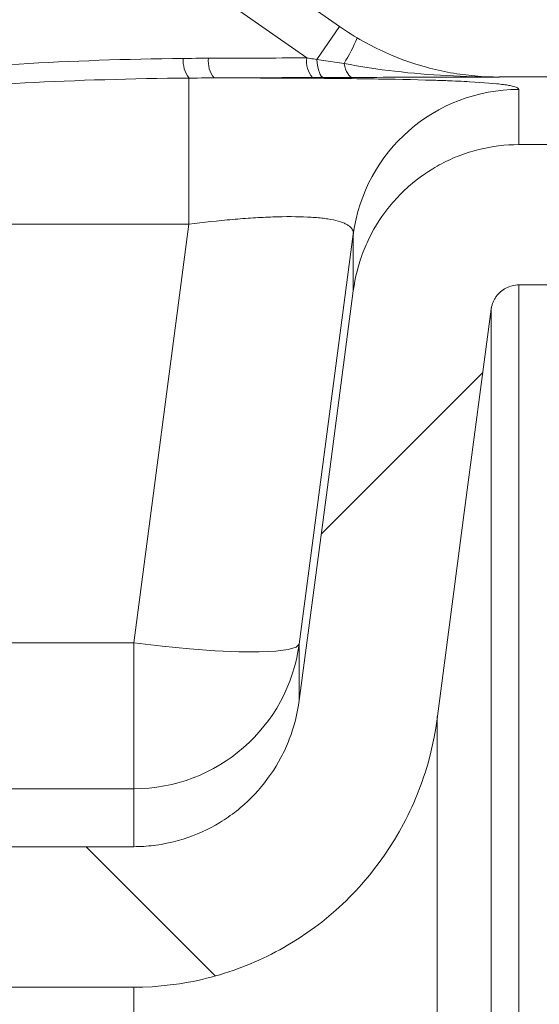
# Model space of a CAD drawing. Extents: x 193 to 943, y 26 to 526.
# Tile 170 of 256: x 369.882 to 370.816, y 123.364 to 125.132. Entities that reach past the tile are written whole.
import ezdxf

# ---------------------------------------------------------------- set-up
doc = ezdxf.new("R2010")
doc.units = 0
doc.layers.get('0').update_dxf_attribs({"lineweight": 25})
doc.layers.add('KG4_HLS_SYA', color=7, linetype='Continuous', lineweight=25)

# ---------------------------------------------------------------- blocks, each defined once
blk = doc.blocks.new('Spline-A069HWEU7N', base_point=(370.0869, 123.6467))
at = {"color": 0, "lineweight": -2}
for p, q in [((370.3814, 123.8917), (370.3829, 123.9006)), ((370.3829, 123.9006), (370.3843, 123.9095)), ((370.3775, 123.8742), (370.3796, 123.8829)), ((370.3796, 123.8829), (370.3814, 123.8917)), ((370.3725, 123.8568), (370.3751, 123.8655)), ((370.3751, 123.8655), (370.3775, 123.8742)), ((370.3665, 123.8397), (370.3681, 123.8439)), ((370.3681, 123.8439), (370.3696, 123.8482)), ((370.3696, 123.8482), (370.3711, 123.8525)), ((370.3711, 123.8525), (370.3725, 123.8568)), ((370.3595, 123.823), (370.3613, 123.8272)), ((370.3613, 123.8272), (370.3631, 123.8313)), ((370.3631, 123.8313), (370.3648, 123.8355)), ((370.3648, 123.8355), (370.3665, 123.8397)), ((370.3472, 123.799), (370.3515, 123.8069)), ((370.3515, 123.8069), (370.3536, 123.8109)), ((370.3536, 123.8109), (370.3556, 123.8149)), ((370.3556, 123.8149), (370.3576, 123.819)), ((370.3576, 123.819), (370.3595, 123.823)), ((370.3379, 123.7837), (370.3427, 123.7913)), ((370.3427, 123.7913), (370.3472, 123.799)), ((370.3276, 123.7689), (370.3329, 123.7762)), ((370.3329, 123.7762), (370.3379, 123.7837)), ((370.3105, 123.7477), (370.3164, 123.7546)), ((370.3164, 123.7546), (370.3221, 123.7616)), ((370.3221, 123.7616), (370.3276, 123.7689)), ((370.2982, 123.7346), (370.3045, 123.741)), ((370.3045, 123.741), (370.3105, 123.7477)), ((370.2783, 123.7164), (370.2817, 123.7193)), ((370.2817, 123.7193), (370.2851, 123.7223)), ((370.2851, 123.7223), (370.2917, 123.7283)), ((370.2917, 123.7283), (370.2982, 123.7346)), ((370.2568, 123.7), (370.2605, 123.7026)), ((370.2605, 123.7026), (370.2642, 123.7053)), ((370.2642, 123.7053), (370.2678, 123.708)), ((370.2678, 123.708), (370.2713, 123.7107)), ((370.2713, 123.7107), (370.2749, 123.7135)), ((370.2749, 123.7135), (370.2783, 123.7164)), ((370.2258, 123.6812), (370.2338, 123.6855)), ((370.2338, 123.6855), (370.2416, 123.6901)), ((370.2416, 123.6901), (370.2455, 123.6925)), ((370.2455, 123.6925), (370.2493, 123.695)), ((370.2493, 123.695), (370.2531, 123.6975)), ((370.2531, 123.6975), (370.2568, 123.7)), ((370.1843, 123.6631), (370.1928, 123.6662)), ((370.1928, 123.6662), (370.2012, 123.6696)), ((370.2012, 123.6696), (370.2096, 123.6732)), ((370.2096, 123.6732), (370.2178, 123.6771)), ((370.2178, 123.6771), (370.2258, 123.6812)), ((370.1005, 123.6471), (370.105, 123.6473)), ((370.105, 123.6473), (370.1095, 123.6476)), ((370.1095, 123.6476), (370.114, 123.648)), ((370.114, 123.648), (370.1185, 123.6484)), ((370.1185, 123.6484), (370.123, 123.6489)), ((370.123, 123.6489), (370.1275, 123.6495)), ((370.1275, 123.6495), (370.1319, 123.6502)), ((370.1319, 123.6502), (370.1363, 123.6509)), ((370.1363, 123.6509), (370.1408, 123.6517)), ((370.1408, 123.6517), (370.1496, 123.6534)), ((370.1496, 123.6534), (370.1583, 123.6555)), ((370.1583, 123.6555), (370.167, 123.6577)), ((370.167, 123.6577), (370.1757, 123.6603)), ((370.1757, 123.6603), (370.1843, 123.6631)), ((370.0869, 123.6467), (370.0914, 123.6468)), ((370.0914, 123.6468), (370.096, 123.6469)), ((370.096, 123.6469), (370.1005, 123.6471))]:
    blk.add_line(p, q, dxfattribs=at)
blk = doc.blocks.new('Spline-A069HWF47N', base_point=(370.0869, 123.3944))
at = {"color": 0, "lineweight": -2}
for p, q in [((370.6267, 123.8433), (370.6296, 123.8596)), ((370.6296, 123.8596), (370.6321, 123.8761)), ((370.6234, 123.8271), (370.6267, 123.8433)), ((370.6195, 123.8111), (370.6234, 123.8271)), ((370.6152, 123.7952), (370.6195, 123.8111)), ((370.6104, 123.7794), (370.6152, 123.7952)), ((370.6052, 123.7638), (370.6079, 123.7716)), ((370.6079, 123.7716), (370.6104, 123.7794)), ((370.5995, 123.7483), (370.6024, 123.7561)), ((370.6024, 123.7561), (370.6052, 123.7638)), ((370.5933, 123.733), (370.5965, 123.7407)), ((370.5965, 123.7407), (370.5995, 123.7483)), ((370.5867, 123.7178), (370.5901, 123.7254)), ((370.5901, 123.7254), (370.5933, 123.733)), ((370.5759, 123.6954), (370.5796, 123.7028)), ((370.5796, 123.7028), (370.5832, 123.7103)), ((370.5832, 123.7103), (370.5867, 123.7178)), ((370.564, 123.6734), (370.572, 123.688)), ((370.572, 123.688), (370.5759, 123.6954)), ((370.5556, 123.6591), (370.564, 123.6734)), ((370.5468, 123.6452), (370.5556, 123.6591)), ((370.5281, 123.6181), (370.5377, 123.6315)), ((370.5377, 123.6315), (370.5468, 123.6452)), ((370.5181, 123.605), (370.5281, 123.6181)), ((370.5078, 123.5922), (370.513, 123.5986)), ((370.513, 123.5986), (370.5181, 123.605)), ((370.4915, 123.5735), (370.497, 123.5797)), ((370.497, 123.5797), (370.5024, 123.5859)), ((370.5024, 123.5859), (370.5078, 123.5922)), ((370.4743, 123.5555), (370.4801, 123.5614)), ((370.4801, 123.5614), (370.4859, 123.5674)), ((370.4859, 123.5674), (370.4915, 123.5735)), ((370.4563, 123.5382), (370.4624, 123.5439)), ((370.4624, 123.5439), (370.4684, 123.5497)), ((370.4684, 123.5497), (370.4743, 123.5555)), ((370.4375, 123.5219), (370.4501, 123.5327)), ((370.4501, 123.5327), (370.4563, 123.5382)), ((370.4116, 123.5015), (370.4247, 123.5115)), ((370.4247, 123.5115), (370.4375, 123.5219)), ((370.3845, 123.4827), (370.3982, 123.4919)), ((370.3982, 123.4919), (370.4116, 123.5015)), ((370.3635, 123.4697), (370.3706, 123.474)), ((370.3706, 123.474), (370.3845, 123.4827)), ((370.3271, 123.4502), (370.3345, 123.4539)), ((370.3345, 123.4539), (370.3419, 123.4577)), ((370.3419, 123.4577), (370.3492, 123.4616)), ((370.3492, 123.4616), (370.3564, 123.4656)), ((370.3564, 123.4656), (370.3635, 123.4697)), ((370.289, 123.4333), (370.2967, 123.4364)), ((370.2967, 123.4364), (370.3044, 123.4397)), ((370.3044, 123.4397), (370.312, 123.4431)), ((370.312, 123.4431), (370.3196, 123.4465)), ((370.3196, 123.4465), (370.3271, 123.4502)), ((370.2419, 123.4169), (370.2499, 123.4194)), ((370.2499, 123.4194), (370.2578, 123.4219)), ((370.2578, 123.4219), (370.2657, 123.4246)), ((370.2657, 123.4246), (370.2735, 123.4273)), ((370.2735, 123.4273), (370.2813, 123.4302)), ((370.2813, 123.4302), (370.289, 123.4333)), ((370.1526, 123.3984), (370.169, 123.4006)), ((370.169, 123.4006), (370.1853, 123.4034)), ((370.1853, 123.4034), (370.1935, 123.4049)), ((370.1935, 123.4049), (370.2016, 123.4066)), ((370.2016, 123.4066), (370.2097, 123.4084)), ((370.2097, 123.4084), (370.2179, 123.4104)), ((370.2179, 123.4104), (370.2259, 123.4124)), ((370.2259, 123.4124), (370.234, 123.4146)), ((370.234, 123.4146), (370.2419, 123.4169)), ((370.0869, 123.3944), (370.1034, 123.3947)), ((370.1034, 123.3947), (370.1198, 123.3954)), ((370.1198, 123.3954), (370.1362, 123.3966)), ((370.1362, 123.3966), (370.1526, 123.3984))]:
    blk.add_line(p, q, dxfattribs=at)
blk = doc.blocks.new('Polylinie-A069HWF67N', base_point=(370.632, 123.8761))
at = {"color": 0, "lineweight": -2}
for p, q in [((370.7293, 124.6116), (370.681, 124.2465)), ((370.681, 124.2465), (370.6321, 123.8761))]:
    blk.add_line(p, q, dxfattribs=at)
blk = doc.blocks.new('Spline-A069HWF87N', base_point=(370.7293, 124.6116))
at = {"color": 0, "lineweight": -2}
for p, q in [((370.7729, 124.655), (370.7699, 124.6545)), ((370.7759, 124.6553), (370.7729, 124.655)), ((370.7789, 124.6553), (370.7759, 124.6553)), ((370.7406, 124.6374), (370.7397, 124.6363)), ((370.7416, 124.6386), (370.7406, 124.6374)), ((370.7426, 124.6397), (370.7416, 124.6386)), ((370.7437, 124.6407), (370.7426, 124.6397)), ((370.7447, 124.6418), (370.7437, 124.6407)), ((370.7459, 124.6428), (370.7447, 124.6418)), ((370.7482, 124.6447), (370.7459, 124.6428)), ((370.7506, 124.6465), (370.7482, 124.6447)), ((370.7531, 124.6482), (370.7506, 124.6465)), ((370.7557, 124.6496), (370.7531, 124.6482)), ((370.7584, 124.6509), (370.7557, 124.6496)), ((370.7612, 124.6521), (370.7584, 124.6509)), ((370.7641, 124.6531), (370.7612, 124.6521)), ((370.767, 124.6539), (370.7641, 124.6531)), ((370.7699, 124.6545), (370.767, 124.6539)), ((370.7313, 124.6204), (370.7308, 124.619)), ((370.7318, 124.6218), (370.7313, 124.6204)), ((370.7323, 124.6232), (370.7318, 124.6218)), ((370.7328, 124.6246), (370.7323, 124.6232)), ((370.7334, 124.626), (370.7328, 124.6246)), ((370.7341, 124.6274), (370.7334, 124.626)), ((370.7348, 124.6287), (370.7341, 124.6274)), ((370.7355, 124.63), (370.7348, 124.6287)), ((370.7363, 124.6313), (370.7355, 124.63)), ((370.7371, 124.6326), (370.7363, 124.6313)), ((370.7379, 124.6338), (370.7371, 124.6326)), ((370.7388, 124.6351), (370.7379, 124.6338)), ((370.7397, 124.6363), (370.7388, 124.6351)), ((370.7295, 124.6131), (370.7293, 124.6116)), ((370.7298, 124.6146), (370.7295, 124.6131)), ((370.7301, 124.6161), (370.7298, 124.6146)), ((370.7304, 124.6175), (370.7301, 124.6161)), ((370.7308, 124.619), (370.7304, 124.6175))]:
    blk.add_line(p, q, dxfattribs=at)
blk = doc.blocks.new('Spline-A069HWFA7N', base_point=(370.4815, 124.6449))
at = {"color": 0, "lineweight": -2}
for p, q in [((370.7249, 124.9024), (370.716, 124.9006)), ((370.7338, 124.9039), (370.7249, 124.9024)), ((370.7427, 124.9051), (370.7338, 124.9039)), ((370.7518, 124.9061), (370.7427, 124.9051)), ((370.7608, 124.9068), (370.7518, 124.9061)), ((370.7698, 124.9072), (370.7608, 124.9068)), ((370.7789, 124.9073), (370.7698, 124.9072)), ((370.6688, 124.8862), (370.6646, 124.8845)), ((370.673, 124.8879), (370.6688, 124.8862)), ((370.6815, 124.8909), (370.673, 124.8879)), ((370.69, 124.8938), (370.6815, 124.8909)), ((370.6986, 124.8963), (370.69, 124.8938)), ((370.7073, 124.8986), (370.6986, 124.8963)), ((370.716, 124.9006), (370.7073, 124.8986)), ((370.6321, 124.8686), (370.6281, 124.8664)), ((370.636, 124.8708), (370.6321, 124.8686)), ((370.64, 124.873), (370.636, 124.8708)), ((370.644, 124.875), (370.64, 124.873)), ((370.6481, 124.8771), (370.644, 124.875)), ((370.6521, 124.879), (370.6481, 124.8771)), ((370.6563, 124.8809), (370.6521, 124.879)), ((370.6604, 124.8828), (370.6563, 124.8809)), ((370.6646, 124.8845), (370.6604, 124.8828)), ((370.6092, 124.8543), (370.6019, 124.8491)), ((370.6167, 124.8593), (370.6092, 124.8543)), ((370.6243, 124.8641), (370.6167, 124.8593)), ((370.6281, 124.8664), (370.6243, 124.8641)), ((370.5809, 124.8321), (370.5775, 124.8291)), ((370.5877, 124.838), (370.5809, 124.8321)), ((370.5947, 124.8437), (370.5877, 124.838)), ((370.6019, 124.8491), (370.5947, 124.8437)), ((370.5645, 124.8165), (370.5613, 124.8132)), ((370.5677, 124.8197), (370.5645, 124.8165)), ((370.5709, 124.8229), (370.5677, 124.8197)), ((370.5742, 124.826), (370.5709, 124.8229)), ((370.5775, 124.8291), (370.5742, 124.826)), ((370.5494, 124.7997), (370.5465, 124.7962)), ((370.5523, 124.8031), (370.5494, 124.7997)), ((370.5553, 124.8065), (370.5523, 124.8031)), ((370.5583, 124.8099), (370.5553, 124.8065)), ((370.5613, 124.8132), (370.5583, 124.8099)), ((370.5383, 124.7856), (370.533, 124.7783)), ((370.5437, 124.7927), (370.5383, 124.7856)), ((370.5465, 124.7962), (370.5437, 124.7927)), ((370.5232, 124.7632), (370.5187, 124.7554)), ((370.528, 124.7708), (370.5232, 124.7632)), ((370.533, 124.7783), (370.528, 124.7708)), ((370.5122, 124.7435), (370.5102, 124.7394)), ((370.5143, 124.7475), (370.5122, 124.7435)), ((370.5187, 124.7554), (370.5143, 124.7475)), ((370.5044, 124.7271), (370.5026, 124.7229)), ((370.5063, 124.7312), (370.5044, 124.7271)), ((370.5082, 124.7353), (370.5063, 124.7312)), ((370.5102, 124.7394), (370.5082, 124.7353)), ((370.4977, 124.7104), (370.4962, 124.7061)), ((370.4993, 124.7146), (370.4977, 124.7104)), ((370.5009, 124.7188), (370.4993, 124.7146)), ((370.5026, 124.7229), (370.5009, 124.7188)), ((370.4933, 124.6976), (370.4907, 124.689)), ((370.4947, 124.7019), (370.4933, 124.6976)), ((370.4962, 124.7061), (370.4947, 124.7019)), ((370.4883, 124.6804), (370.4862, 124.6716)), ((370.4907, 124.689), (370.4883, 124.6804)), ((370.4844, 124.6628), (370.4828, 124.6539)), ((370.4862, 124.6716), (370.4844, 124.6628)), ((370.4828, 124.6539), (370.4815, 124.6449))]:
    blk.add_line(p, q, dxfattribs=at)
blk = doc.blocks.new('Polylinie-A069HWFC7N', base_point=(370.3842, 123.9094))
at = {"color": 0, "lineweight": -2}
for p, q in [((370.4815, 124.6449), (370.4331, 124.2786)), ((370.4331, 124.2786), (370.3843, 123.9095))]:
    blk.add_line(p, q, dxfattribs=at)
blk = doc.blocks.new('Spline-A069HWFG7N', base_point=(370.4279, 125.0277))
at = {"color": 0, "lineweight": -2}
for p, q in [((370.4279, 125.0277), (370.4368, 125.0278)), ((370.4368, 125.0278), (370.4457, 125.0278)), ((370.4457, 125.0278), (370.4546, 125.0278)), ((370.4546, 125.0278), (370.4634, 125.0279)), ((370.4634, 125.0279), (370.4721, 125.0279)), ((370.4721, 125.0279), (370.4808, 125.0279))]:
    blk.add_line(p, q, dxfattribs=at)
blk = doc.blocks.new('Spline-A069HWG47N', base_point=(370.4885, 125.0287))
at = {"color": 0, "lineweight": -2}
for p, q in [((370.4885, 125.0989), (370.4935, 125.096)), ((370.4935, 125.096), (370.4985, 125.0932)), ((370.4985, 125.0932), (370.5035, 125.0904)), ((370.5035, 125.0904), (370.5086, 125.0876)), ((370.5086, 125.0876), (370.5137, 125.085)), ((370.5137, 125.085), (370.5188, 125.0824)), ((370.5188, 125.0824), (370.5239, 125.0798)), ((370.5239, 125.0798), (370.5291, 125.0773)), ((370.5291, 125.0773), (370.5343, 125.0749)), ((370.5343, 125.0749), (370.5395, 125.0725)), ((370.5395, 125.0725), (370.5447, 125.0702)), ((370.5447, 125.0702), (370.5499, 125.068)), ((370.5499, 125.068), (370.5603, 125.0637)), ((370.5603, 125.0637), (370.5708, 125.0597)), ((370.5708, 125.0597), (370.5813, 125.056)), ((370.5813, 125.056), (370.5919, 125.0525)), ((370.5919, 125.0525), (370.6025, 125.0492)), ((370.6025, 125.0492), (370.6132, 125.0462)), ((370.6132, 125.0462), (370.6186, 125.0448)), ((370.6186, 125.0448), (370.6239, 125.0434)), ((370.6239, 125.0434), (370.6293, 125.0421)), ((370.6293, 125.0421), (370.6347, 125.0409)), ((370.6347, 125.0409), (370.6401, 125.0397)), ((370.6401, 125.0397), (370.6455, 125.0386)), ((370.6455, 125.0386), (370.651, 125.0375)), ((370.651, 125.0375), (370.6564, 125.0365)), ((370.6564, 125.0365), (370.6619, 125.0356)), ((370.6619, 125.0356), (370.6673, 125.0347)), ((370.6673, 125.0347), (370.6728, 125.0339)), ((370.6728, 125.0339), (370.6783, 125.0331)), ((370.6783, 125.0331), (370.6892, 125.0318)), ((370.6892, 125.0318), (370.7001, 125.0307)), ((370.7001, 125.0307), (370.7111, 125.0298)), ((370.7111, 125.0298), (370.722, 125.0292)), ((370.722, 125.0292), (370.733, 125.0288)), ((370.733, 125.0288), (370.744, 125.0287))]:
    blk.add_line(p, q, dxfattribs=at)
blk = doc.blocks.new('Kreis-A069HY2Q7N', base_point=(370.0869, 123.7507))
at = {"color": 0, "lineweight": -2}
blk.add_ellipse((370.0871, 124.0505), major_axis=(-0.0002, -0.2998), ratio=1, start_param=0, end_param=1.437917, dxfattribs=at)
blk = doc.blocks.new('Polylinie-A069HY2S7N', base_point=(370.3842, 124.0105))
at = {"color": 0, "lineweight": -2}
for p, q in [((370.4622, 124.6008), (370.4815, 124.7464)), ((370.3843, 124.0105), (370.4622, 124.6008))]:
    blk.add_line(p, q, dxfattribs=at)
blk = doc.blocks.new('Kreis-A069HY2U7N', base_point=(370.4815, 124.7464))
at = {"color": 0, "lineweight": -2}
blk.add_ellipse((370.7787, 124.7065), major_axis=(0.0002, 0.2999), ratio=1, start_param=0, end_param=1.438004, dxfattribs=at)
blk = doc.blocks.new('Spline-A069HY2W7N', base_point=(370.4808, 125.0279))
at = {"color": 0, "lineweight": -2}
for p, q in [((370.4808, 125.0279), (370.4916, 125.028)), ((370.4916, 125.028), (370.5024, 125.028)), ((370.5024, 125.028), (370.5132, 125.0281)), ((370.5132, 125.0281), (370.5241, 125.0281)), ((370.5241, 125.0281), (370.535, 125.0282)), ((370.535, 125.0282), (370.5459, 125.0282)), ((370.5459, 125.0282), (370.5569, 125.0282)), ((370.5569, 125.0282), (370.5678, 125.0283)), ((370.5678, 125.0283), (370.5788, 125.0283)), ((370.5788, 125.0283), (370.5897, 125.0283)), ((370.5897, 125.0283), (370.6007, 125.0284)), ((370.6007, 125.0284), (370.6117, 125.0284)), ((370.6117, 125.0284), (370.6337, 125.0285)), ((370.6337, 125.0285), (370.6557, 125.0285)), ((370.6557, 125.0285), (370.6778, 125.0286)), ((370.6778, 125.0286), (370.6999, 125.0286)), ((370.6999, 125.0286), (370.7219, 125.0287)), ((370.7219, 125.0287), (370.744, 125.0287))]:
    blk.add_line(p, q, dxfattribs=at)
blk = doc.blocks.new('Spline-A069HY2Y7N', base_point=(370.408, 125.0277))
at = {"color": 0, "lineweight": -2}
for p, q in [((370.408, 125.0277), (370.4113, 125.0277)), ((370.4113, 125.0277), (370.4146, 125.0277)), ((370.4146, 125.0277), (370.418, 125.0277)), ((370.418, 125.0277), (370.4213, 125.0277)), ((370.4213, 125.0277), (370.4246, 125.0277)), ((370.4246, 125.0277), (370.4279, 125.0277))]:
    blk.add_line(p, q, dxfattribs=at)
blk = doc.blocks.new('Ellipse-A069HY307N', base_point=(370.3736, 125.0276))
at = {"color": 0, "lineweight": -2, "extrusion": (0, 0, -1)}
blk.add_ellipse((393.8956, 109.279), major_axis=(-75.1005, 4.9292), ratio=0.199184, start_param=1.237191, end_param=1.239666, dxfattribs=at)
blk = doc.blocks.new('Spline-A069HY327N', base_point=(370.2315, 125.0063))
at = {"color": 0, "lineweight": -2}
for p, q in [((370.2316, 125.0271), (370.2409, 125.0271)), ((370.2409, 125.0271), (370.2502, 125.0271)), ((370.2502, 125.0271), (370.2595, 125.0271)), ((370.2595, 125.0271), (370.2688, 125.0271)), ((370.2688, 125.0271), (370.2781, 125.027)), ((370.2781, 125.027), (370.2873, 125.027)), ((370.2873, 125.027), (370.2965, 125.027)), ((370.2965, 125.027), (370.3058, 125.027)), ((370.3058, 125.027), (370.315, 125.0269)), ((370.315, 125.0269), (370.3241, 125.0269)), ((370.3241, 125.0269), (370.3332, 125.0269)), ((370.3332, 125.0269), (370.3423, 125.0268)), ((370.3423, 125.0268), (370.3602, 125.0267)), ((370.3602, 125.0267), (370.378, 125.0266)), ((370.378, 125.0266), (370.3954, 125.0265)), ((370.3954, 125.0265), (370.4127, 125.0264)), ((370.4127, 125.0264), (370.4297, 125.0263)), ((370.4297, 125.0263), (370.4465, 125.0261)), ((370.4465, 125.0261), (370.4549, 125.026)), ((370.4549, 125.026), (370.4631, 125.0259)), ((370.4631, 125.0259), (370.4713, 125.0259)), ((370.4713, 125.0259), (370.4795, 125.0258)), ((370.4795, 125.0258), (370.4876, 125.0257)), ((370.4876, 125.0257), (370.4956, 125.0256)), ((370.4956, 125.0256), (370.5035, 125.0255)), ((370.5035, 125.0255), (370.5114, 125.0254)), ((370.5114, 125.0254), (370.5192, 125.0252)), ((370.5192, 125.0252), (370.5269, 125.0251)), ((370.5269, 125.0251), (370.5344, 125.025)), ((370.5344, 125.025), (370.5419, 125.0249)), ((370.5419, 125.0249), (370.5565, 125.0246)), ((370.5565, 125.0246), (370.5708, 125.0243)), ((370.5708, 125.0243), (370.5846, 125.024)), ((370.5846, 125.024), (370.5981, 125.0237)), ((370.5981, 125.0237), (370.6112, 125.0233)), ((370.6112, 125.0233), (370.6238, 125.023)), ((370.6238, 125.023), (370.627, 125.0229)), ((370.627, 125.0229), (370.63, 125.0228)), ((370.63, 125.0228), (370.6331, 125.0227)), ((370.6331, 125.0227), (370.6361, 125.0226)), ((370.6361, 125.0226), (370.6391, 125.0225)), ((370.6391, 125.0225), (370.6421, 125.0224)), ((370.6421, 125.0224), (370.6451, 125.0223)), ((370.6451, 125.0223), (370.648, 125.0222)), ((370.648, 125.0222), (370.6509, 125.022)), ((370.6509, 125.022), (370.6538, 125.0219)), ((370.6538, 125.0219), (370.6566, 125.0218)), ((370.6566, 125.0218), (370.6594, 125.0217)), ((370.6594, 125.0217), (370.6649, 125.0215)), ((370.6649, 125.0215), (370.6703, 125.0212)), ((370.6703, 125.0212), (370.6756, 125.021)), ((370.6756, 125.021), (370.6807, 125.0207)), ((370.6807, 125.0207), (370.6857, 125.0205)), ((370.6857, 125.0205), (370.6906, 125.0202)), ((370.6906, 125.0202), (370.6999, 125.0197)), ((370.6999, 125.0197), (370.7088, 125.0191)), ((370.7088, 125.0191), (370.7172, 125.0185)), ((370.7172, 125.0185), (370.725, 125.0179)), ((370.725, 125.0179), (370.7324, 125.0173)), ((370.7324, 125.0173), (370.7392, 125.0166)), ((370.7392, 125.0166), (370.7425, 125.0162)), ((370.7425, 125.0162), (370.7456, 125.0159)), ((370.7456, 125.0159), (370.7485, 125.0155)), ((370.7485, 125.0155), (370.7514, 125.0151)), ((370.7514, 125.0151), (370.7541, 125.0147)), ((370.7541, 125.0147), (370.7566, 125.0144)), ((370.7566, 125.0144), (370.759, 125.014)), ((370.759, 125.014), (370.7613, 125.0136)), ((370.7613, 125.0136), (370.7634, 125.0132)), ((370.7634, 125.0132), (370.7654, 125.0128)), ((370.7654, 125.0128), (370.7672, 125.0123)), ((370.7672, 125.0123), (370.769, 125.0119)), ((370.769, 125.0119), (370.772, 125.0111)), ((370.772, 125.0111), (370.7745, 125.0102)), ((370.7745, 125.0102), (370.7764, 125.0092)), ((370.7764, 125.0092), (370.7771, 125.0088)), ((370.7771, 125.0088), (370.7778, 125.0083)), ((370.7778, 125.0083), (370.7781, 125.008)), ((370.7781, 125.008), (370.7784, 125.0077)), ((370.7784, 125.0077), (370.7786, 125.0073)), ((370.7786, 125.0073), (370.7787, 125.007)), ((370.7787, 125.007), (370.7788, 125.0067)), ((370.7788, 125.0067), (370.7789, 125.0063))]:
    blk.add_line(p, q, dxfattribs=at)
blk = doc.blocks.new('Spline-A069HY3W7N', base_point=(370.1862, 124.7464))
at = {"color": 0, "lineweight": -2}
for p, q in [((370.1961, 124.7658), (370.1862, 124.7645)), ((370.2059, 124.7669), (370.1961, 124.7658)), ((370.2157, 124.768), (370.2059, 124.7669)), ((370.2255, 124.7691), (370.2157, 124.768)), ((370.2352, 124.7701), (370.2255, 124.7691)), ((370.2449, 124.7711), (370.2352, 124.7701)), ((370.2498, 124.7715), (370.2449, 124.7711)), ((370.2546, 124.772), (370.2498, 124.7715)), ((370.2594, 124.7724), (370.2546, 124.772)), ((370.2642, 124.7728), (370.2594, 124.7724)), ((370.269, 124.7733), (370.2642, 124.7728)), ((370.2737, 124.7736), (370.269, 124.7733)), ((370.2784, 124.774), (370.2737, 124.7736)), ((370.2831, 124.7744), (370.2784, 124.774)), ((370.2877, 124.7747), (370.2831, 124.7744)), ((370.2923, 124.775), (370.2877, 124.7747)), ((370.2969, 124.7753), (370.2923, 124.775)), ((370.3015, 124.7756), (370.2969, 124.7753)), ((370.306, 124.7759), (370.3015, 124.7756)), ((370.3105, 124.7762), (370.306, 124.7759)), ((370.3149, 124.7764), (370.3105, 124.7762)), ((370.3194, 124.7766), (370.3149, 124.7764)), ((370.3238, 124.7769), (370.3194, 124.7766)), ((370.3282, 124.7771), (370.3238, 124.7769)), ((370.3325, 124.7772), (370.3282, 124.7771)), ((370.3368, 124.7774), (370.3325, 124.7772)), ((370.3411, 124.7775), (370.3368, 124.7774)), ((370.3454, 124.7777), (370.3411, 124.7775)), ((370.3496, 124.7778), (370.3454, 124.7777)), ((370.3537, 124.7778), (370.3496, 124.7778)), ((370.3618, 124.778), (370.3537, 124.7778)), ((370.3697, 124.778), (370.3618, 124.778)), ((370.3774, 124.7779), (370.3697, 124.778)), ((370.3848, 124.7778), (370.3774, 124.7779)), ((370.3921, 124.7776), (370.3848, 124.7778)), ((370.399, 124.7773), (370.3921, 124.7776)), ((370.4025, 124.7772), (370.399, 124.7773)), ((370.4058, 124.777), (370.4025, 124.7772)), ((370.4091, 124.7767), (370.4058, 124.777)), ((370.4123, 124.7765), (370.4091, 124.7767)), ((370.4155, 124.7763), (370.4123, 124.7765)), ((370.4187, 124.776), (370.4155, 124.7763)), ((370.4217, 124.7757), (370.4187, 124.776)), ((370.4247, 124.7753), (370.4217, 124.7757)), ((370.4276, 124.775), (370.4247, 124.7753)), ((370.4304, 124.7746), (370.4276, 124.775)), ((370.4332, 124.7743), (370.4304, 124.7746)), ((370.4358, 124.7738), (370.4332, 124.7743)), ((370.4409, 124.773), (370.4358, 124.7738)), ((370.4458, 124.772), (370.4409, 124.773)), ((370.4503, 124.771), (370.4458, 124.772)), ((370.4545, 124.7699), (370.4503, 124.771)), ((370.4584, 124.7687), (370.4545, 124.7699)), ((370.4621, 124.7674), (370.4584, 124.7687)), ((370.4638, 124.7667), (370.4621, 124.7674)), ((370.4654, 124.766), (370.4638, 124.7667)), ((370.467, 124.7653), (370.4654, 124.766)), ((370.4684, 124.7646), (370.467, 124.7653)), ((370.4698, 124.7638), (370.4684, 124.7646)), ((370.4712, 124.7631), (370.4698, 124.7638)), ((370.4724, 124.7623), (370.4712, 124.7631)), ((370.4735, 124.7615), (370.4724, 124.7623)), ((370.4746, 124.7607), (370.4735, 124.7615)), ((370.4756, 124.7598), (370.4746, 124.7607)), ((370.4765, 124.759), (370.4756, 124.7598)), ((370.4774, 124.7581), (370.4765, 124.759)), ((370.4781, 124.7572), (370.4774, 124.7581)), ((370.4788, 124.7563), (370.4781, 124.7572)), ((370.4794, 124.7554), (370.4788, 124.7563)), ((370.48, 124.7545), (370.4794, 124.7554)), ((370.4804, 124.7535), (370.48, 124.7545)), ((370.4808, 124.7525), (370.4804, 124.7535)), ((370.4811, 124.7515), (370.4808, 124.7525)), ((370.4813, 124.7505), (370.4811, 124.7515)), ((370.4815, 124.7495), (370.4813, 124.7505)), ((370.4816, 124.7485), (370.4815, 124.7495)), ((370.4815, 124.7464), (370.4816, 124.7474)), ((370.4816, 124.7474), (370.4816, 124.7485))]:
    blk.add_line(p, q, dxfattribs=at)
blk = doc.blocks.new('Polylinie-A069HY3Y7N', base_point=(370.0869, 123.9964))
at = {"color": 0, "lineweight": -2}
for p, q in [((370.1377, 124.0067), (370.0869, 124.0127)), ((370.1871, 124.0019), (370.1377, 124.0067)), ((370.2335, 123.9985), (370.1871, 124.0019)), ((370.3786, 124.0049), (370.3644, 124.0006)), ((370.3843, 124.0105), (370.3786, 124.0049)), ((370.2756, 123.9967), (370.2335, 123.9985)), ((370.3121, 123.9964), (370.2756, 123.9967)), ((370.342, 123.9977), (370.3121, 123.9964)), ((370.3644, 124.0006), (370.342, 123.9977))]:
    blk.add_line(p, q, dxfattribs=at)
blk = doc.blocks.new('Spline-A069HY467N', base_point=(370.1862, 125.0268))
at = {"color": 0, "lineweight": -2}
for p, q in [((370.1862, 125.0268), (370.1938, 125.0269)), ((370.1938, 125.0269), (370.2013, 125.0269)), ((370.2013, 125.0269), (370.2089, 125.027)), ((370.2089, 125.027), (370.2164, 125.0271)), ((370.2164, 125.0271), (370.224, 125.0271)), ((370.224, 125.0271), (370.2316, 125.0271))]:
    blk.add_line(p, q, dxfattribs=at)
blk = doc.blocks.new('Ellipse-A069HY5C7N', base_point=(369.6404, 124.9992))
at = {"color": 0, "lineweight": -2, "extrusion": (0, 0, -1)}
blk.add_ellipse((370.7634, 124.7272), major_axis=(-1.6637, 0.0929), ratio=0.17146, start_param=0.811966, end_param=1.206927, dxfattribs=at)
blk = doc.blocks.new('Ellipse-A069HY7C7N', base_point=(369.6133, 125.0277))
at = {"color": 0, "lineweight": -2, "extrusion": (0, 0, -1)}
blk.add_ellipse((370.7531, 124.7125), major_axis=(-1.6636, 0.1096), ratio=0.19981, start_param=0.808381, end_param=1.203342, dxfattribs=at)
blk = doc.blocks.new('Spline-A069HY7E7N', base_point=(370.1759, 125.062))
at = {"color": 0, "lineweight": -2}
for p, q in [((370.1835, 125.0621), (370.1759, 125.0621)), ((370.191, 125.0622), (370.1835, 125.0621)), ((370.1986, 125.0623), (370.191, 125.0622)), ((370.2061, 125.0623), (370.1986, 125.0623)), ((370.2137, 125.0624), (370.2061, 125.0623)), ((370.2213, 125.0624), (370.2137, 125.0624))]:
    blk.add_line(p, q, dxfattribs=at)
blk = doc.blocks.new('Ellipse-A069HY7G7N', base_point=(370.3695, 125.0629))
at = {"color": 0, "lineweight": -2, "extrusion": (0, 0, -1)}
blk.add_ellipse((393.8853, 109.2643), major_axis=(-75.1004, 4.9462), ratio=0.19981, start_param=1.237105, end_param=1.23958, dxfattribs=at)
blk = doc.blocks.new('Kreis-A069HY807N', base_point=(370.1757, 125.0268))
at = {"color": 0, "lineweight": -2}
blk.add_ellipse((370.2255, 125.0574), major_axis=(-0.0495, 0.0047), ratio=1, start_param=0, end_param=0.75576, dxfattribs=at)
blk = doc.blocks.new('Kreis-A069HY8E7N', base_point=(370.2209, 125.0271))
at = {"color": 0, "lineweight": -2}
blk.add_ellipse((370.2673, 125.0567), major_axis=(-0.0461, 0.0057), ratio=1, start_param=0, end_param=0.814482, dxfattribs=at)
blk = doc.blocks.new('Kreis-A069HY8K7N', base_point=(370.3973, 125.0277))
at = {"color": 0, "lineweight": -2}
blk.add_ellipse((370.4435, 125.0572), major_axis=(-0.0458, 0.0058), ratio=1, start_param=0, end_param=0.819033, dxfattribs=at)
blk = doc.blocks.new('Spline-A069HY8M7N', base_point=(370.3977, 125.0603))
at = {"color": 0, "lineweight": -2}
for p, q in [((370.4007, 125.0625), (370.3977, 125.063)), ((370.4037, 125.0621), (370.4007, 125.0625)), ((370.4067, 125.0616), (370.4037, 125.0621)), ((370.4097, 125.0612), (370.4067, 125.0616)), ((370.4127, 125.0608), (370.4097, 125.0612)), ((370.4157, 125.0603), (370.4127, 125.0608))]:
    blk.add_line(p, q, dxfattribs=at)
blk = doc.blocks.new('Polylinie-A069HY8O7N', base_point=(370.4157, 125.0277))
at = {"color": 0, "lineweight": -2}
for p, q in [((370.4157, 125.0603), (370.4165, 125.0535)), ((370.4165, 125.0535), (370.4176, 125.0472)), ((370.4176, 125.0472), (370.4189, 125.0416)), ((370.4189, 125.0416), (370.4205, 125.0369)), ((370.4205, 125.0369), (370.4222, 125.033)), ((370.4222, 125.033), (370.424, 125.0302)), ((370.424, 125.0302), (370.4259, 125.0284)), ((370.4259, 125.0284), (370.4279, 125.0277))]:
    blk.add_line(p, q, dxfattribs=at)
blk = doc.blocks.new('Spline-A069HY8Q7N', base_point=(370.4157, 125.0532))
at = {"color": 0, "lineweight": -2}
for p, q in [((370.424, 125.0591), (370.4157, 125.0603)), ((370.4322, 125.0579), (370.424, 125.0591)), ((370.4404, 125.0567), (370.4322, 125.0579)), ((370.4485, 125.0555), (370.4404, 125.0567)), ((370.4567, 125.0544), (370.4485, 125.0555)), ((370.4648, 125.0532), (370.4567, 125.0544))]:
    blk.add_line(p, q, dxfattribs=at)
blk = doc.blocks.new('Polylinie-A069HY8S7N', base_point=(370.4648, 125.0279))
at = {"color": 0, "lineweight": -2}
for p, q in [((370.4648, 125.0532), (370.4661, 125.0478)), ((370.4661, 125.0478), (370.4677, 125.0428)), ((370.4677, 125.0428), (370.4695, 125.0385)), ((370.4695, 125.0385), (370.4716, 125.0348)), ((370.4716, 125.0348), (370.4737, 125.0319)), ((370.4737, 125.0319), (370.476, 125.0298)), ((370.476, 125.0298), (370.4784, 125.0284)), ((370.4784, 125.0284), (370.4808, 125.0279))]:
    blk.add_line(p, q, dxfattribs=at)
blk = doc.blocks.new('Spline-A069HY927N', base_point=(370.4648, 125.0287))
at = {"color": 0, "lineweight": -2}
for p, q in [((370.4648, 125.0532), (370.4761, 125.051)), ((370.4761, 125.051), (370.4874, 125.049)), ((370.4874, 125.049), (370.4988, 125.047)), ((370.4988, 125.047), (370.5103, 125.0452)), ((370.5103, 125.0452), (370.5218, 125.0435)), ((370.5218, 125.0435), (370.5333, 125.0419)), ((370.5333, 125.0419), (370.5449, 125.0404)), ((370.5449, 125.0404), (370.5564, 125.0391)), ((370.5564, 125.0391), (370.5681, 125.0378)), ((370.5681, 125.0378), (370.5797, 125.0365)), ((370.5797, 125.0365), (370.5914, 125.0354)), ((370.5914, 125.0354), (370.6031, 125.0344)), ((370.6031, 125.0344), (370.6148, 125.0335)), ((370.6148, 125.0335), (370.6265, 125.0326)), ((370.6265, 125.0326), (370.6382, 125.0319)), ((370.6382, 125.0319), (370.6499, 125.0312)), ((370.6499, 125.0312), (370.6617, 125.0306)), ((370.6617, 125.0306), (370.6734, 125.0301)), ((370.6734, 125.0301), (370.6852, 125.0297)), ((370.6852, 125.0297), (370.6969, 125.0293)), ((370.6969, 125.0293), (370.7087, 125.029)), ((370.7087, 125.029), (370.7205, 125.0288)), ((370.7205, 125.0288), (370.7322, 125.0287)), ((370.7322, 125.0287), (370.744, 125.0287))]:
    blk.add_line(p, q, dxfattribs=at)
blk = doc.blocks.new('Spline-A069HY967N', base_point=(370.457, 125.0989))
at = {"color": 0, "lineweight": -2}
for p, q in [((370.4621, 125.1157), (370.457, 125.1193)), ((370.4673, 125.1122), (370.4621, 125.1157)), ((370.4726, 125.1088), (370.4673, 125.1122)), ((370.4778, 125.1054), (370.4726, 125.1088)), ((370.4832, 125.1021), (370.4778, 125.1054)), ((370.4885, 125.0989), (370.4832, 125.1021))]:
    blk.add_line(p, q, dxfattribs=at)
blk = doc.blocks.new('Kreis-A069HY987N', base_point=(370.4648, 125.0532))
at = {"color": 0, "lineweight": -2}
blk.add_ellipse((370.2016, 125.2189), major_axis=(0.2632, -0.1657), ratio=1, start_param=0, end_param=0.165801, dxfattribs=at)
blk = doc.blocks.new('DWG-Schraffur-A069I1707N')
at = {"color": 0, "lineweight": -2}
for p, q in [((370.4237, 124.2077), (370.7143, 124.4984)), ((370.2336, 123.4145), (370.0014, 123.6467))]:
    blk.add_line(p, q, dxfattribs=at)

msp = doc.modelspace()

# ---------------------------------------------------------------- linework, layer by layer
at = {"layer": 'KG4_HLS_SYA', "color": 7, "linetype": 'Continuous', "lineweight": 9, "ltscale": 0.13}
for p, q in [((370.457, 125.1193), (369.5544, 125.7511)), ((370.7436, 125.029), (371.1912, 125.029))]:
    msp.add_line(p, q, dxfattribs=at)
at = {"layer": 'KG4_HLS_SYA', "color": 8, "linetype": 'Continuous', "lineweight": 9, "ltscale": 0.13, "true_color": 0x808080}
for p, q in [((369.5085, 125.6854), (370.3977, 125.063)), ((370.4157, 125.0603), (370.457, 125.1193)), ((370.1862, 125.0268), (370.1862, 124.7645)), ((370.744, 125.0287), (370.7436, 125.029)), ((370.7789, 124.9073), (370.7789, 125.0063)), ((370.7789, 124.9073), (371.1912, 124.9073)), ((369.6101, 124.7645), (370.1862, 124.7645)), ((370.1862, 124.7645), (370.0869, 124.0127)), ((370.4815, 124.7464), (370.4815, 124.6449)), ((370.7789, 124.6553), (371.1912, 124.6553)), ((370.7789, 124.6553), (370.7789, 122.5325)), ((370.7293, 122.4954), (370.7293, 124.6142)), ((370.0869, 124.0127), (369.6026, 124.0127)), ((370.0869, 124.0127), (370.0869, 123.7507)), ((370.3843, 123.9095), (370.3843, 124.0105)), ((370.6321, 123.8803), (370.6321, 120.9652)), ((369.6026, 123.7507), (370.0869, 123.7507)), ((370.0869, 123.7507), (370.0869, 123.6467)), ((369.4602, 123.6467), (370.0869, 123.6467)), ((369.4538, 123.3944), (370.0869, 123.3944)), ((370.0869, 120.5865), (370.0869, 123.3944))]:
    msp.add_line(p, q, dxfattribs=at)

# ---------------------------------------------------------------- block references
for name, p in [('DWG-Schraffur-A069I1707N', (0, 0)), ('Kreis-A069HY987N', (370.4648, 125.0532)), ('Ellipse-A069HY7C7N', (369.6133, 125.0277)), ('Kreis-A069HY807N', (370.1757, 125.0268)), ('Spline-A069HY7E7N', (370.1759, 125.062)), ('Kreis-A069HY8E7N', (370.2209, 125.0271)), ('Ellipse-A069HY7G7N', (370.3695, 125.0629)), ('Kreis-A069HY8K7N', (370.3973, 125.0277)), ('Spline-A069HY8M7N', (370.3977, 125.0603)), ('Polylinie-A069HY8O7N', (370.4157, 125.0277)), ('Spline-A069HY8Q7N', (370.4157, 125.0532)), ('Polylinie-A069HY8S7N', (370.4648, 125.0279)), ('Spline-A069HY927N', (370.4648, 125.0287)), ('Ellipse-A069HY5C7N', (369.6404, 124.9992)), ('Spline-A069HY467N', (370.1862, 125.0268)), ('Ellipse-A069HY307N', (370.3736, 125.0276)), ('Spline-A069HY327N', (370.2315, 125.0063)), ('Spline-A069HY2Y7N', (370.408, 125.0277)), ('Spline-A069HWFG7N', (370.4279, 125.0277)), ('Spline-A069HY2W7N', (370.4808, 125.0279)), ('Kreis-A069HY2U7N', (370.4815, 124.7464)), ('Spline-A069HWFA7N', (370.4815, 124.6449)), ('Spline-A069HY3W7N', (370.1862, 124.7464)), ('Polylinie-A069HY2S7N', (370.3842, 124.0105)), ('Spline-A069HWF87N', (370.7293, 124.6116)), ('Polylinie-A069HWFC7N', (370.3842, 123.9094)), ('Polylinie-A069HWF67N', (370.632, 123.8761)), ('Polylinie-A069HY3Y7N', (370.0869, 123.9964)), ('Kreis-A069HY2Q7N', (370.0869, 123.7507)), ('Spline-A069HWEU7N', (370.0869, 123.6467)), ('Spline-A069HWF47N', (370.0869, 123.3944))]:
    msp.add_blockref(name, p, dxfattribs=at)
at = {"layer": 'KG4_HLS_SYA', "color": 7, "linetype": 'Continuous', "lineweight": 9, "ltscale": 0.13}
for name, p in [('Spline-A069HY967N', (370.457, 125.0989)), ('Spline-A069HWG47N', (370.4885, 125.0287))]:
    msp.add_blockref(name, p, dxfattribs=at)

doc.saveas('drawing.dxf')
